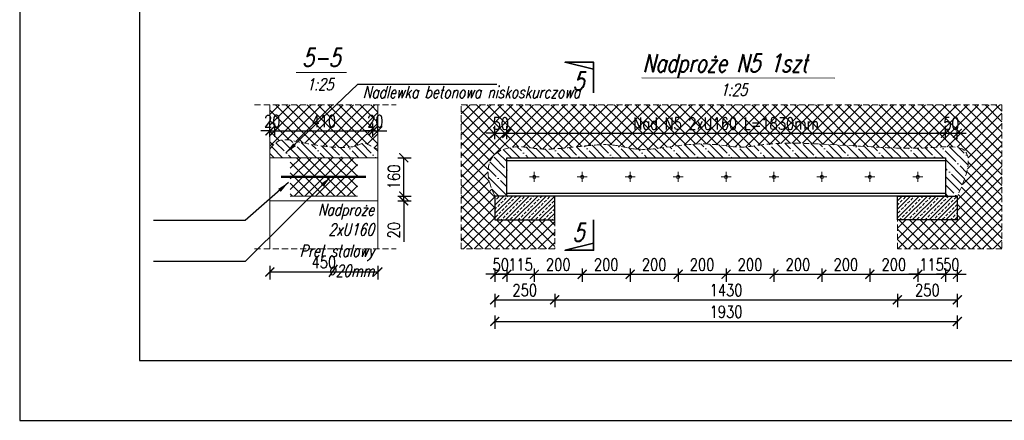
# Model space of a CAD drawing. Header units: millimetres. Extents: x 11984 to 50512, y -26688 to 13952.
# Tile 35 of 85: x 25153 to 25563, y 7501 to 7669. Entities that reach past the tile are written whole.
import ezdxf

# ---------------------------------------------------------------- set-up
doc = ezdxf.new("R2010")
doc.units = ezdxf.units.MM
doc.header["$MEASUREMENT"] = 0
doc.linetypes.add('HIDDEN', pattern=[9.525, 6.35, -3.175])
for name, color, linetype in [('e-cad_opisy', 7, 'Continuous'), ('e-cad_wypelnienia', 254, 'Continuous'), ('RYS', 2, 'Continuous')]:
    doc.layers.add(name, color=color, linetype=linetype)
for name, color, linetype, lineweight in [('e-cad_wymiary', 5, 'Continuous', 9), ('k-kreskowanie', 252, 'Continuous', 9), ('k-opis-blue', 161, 'Continuous', 35), ('k-opis-zbrojenia', 7, 'Continuous', 20), ('k-sciany', 4, 'Continuous', 30), ('k-widok', 1, 'Continuous', 20), ('k-ściany istniejące', 190, 'Continuous', 18)]:
    doc.layers.add(name, color=color, linetype=linetype, lineweight=lineweight)
doc.styles.add('e-cad_1', font='simplex.shx', dxfattribs={"width": 0.8})
doc.styles.add('OPIS', font='simplex.shx', dxfattribs={"width": 0.85, "height": 15})
doc.styles.add('simplex15', font='simplex.shx', dxfattribs={"width": 0.75, "oblique": 15, "height": 10})
doc.dimstyles.new('e-cad_1_25_[cm]', dxfattribs={"dimscale": 2.5, "dimtxt": 2, "dimasz": 1.5, "dimexe": 1.25, "dimexo": 0.625, "dimtad": 1, "dimdec": 0, "dimlfac": 10, "dimrnd": 0.1, "dimdsep": 46, "dimtxsty": 'e-cad_1', "dimblk": 'ARCHTICK', "dimcen": 2.5, "dimclrd": 256, "dimclre": 256, "dimclrt": 7, "dimadec": 0, "dimazin": 0, "dimtfac": 1, "dimtdec": 0, "dimtix": 1, "dimtmove": 0, "dimatfit": 3, "dimfxl": 0, "dimarcsym": 0})
doc.dimstyles.new('LINIA', dxfattribs={"dimscale": 0.5, "dimtxt": 2.5, "dimasz": 10, "dimexe": 2.5, "dimexo": 5, "dimgap": 5, "dimtad": 1, "dimdec": 1, "dimdsep": 46, "dimtxsty": 'OPIS', "dimcen": 10, "dimadec": 0, "dimazin": 0, "dimtfac": 1, "dimtdec": 1, "dimtmove": 2, "dimatfit": 3, "dimfxl": 0, "dimtolj": 1, "dimtzin": 0, "dimarcsym": 0})

# ---------------------------------------------------------------- blocks, each defined once
blk = doc.blocks.new('_ArchTick')
at = {"color": 0, "linetype": 'ByBlock', "const_width": 0.15}
blk.add_lwpolyline([(-0.5, -0.5), (0.5, 0.5)], dxfattribs=at)
blk = doc.blocks.new('*D114')
at = {"layer": 'Defpoints', "color": 0}
for p in [(25355.82, 7621.29), (25355.82, 7611.09), (25350.82, 7595.09)]:
    blk.add_point(p, dxfattribs=at)
at = {"layer": 'e-cad_wymiary', "lineweight": -2}
for p, q in [((25350.82, 7621.29), (25347.07, 7621.29)), ((25350.82, 7618.79), (25350.82, 7624.42)), ((25350.82, 7621.29), (25355.82, 7621.29)), ((25355.82, 7618.79), (25355.82, 7624.42)), ((25355.82, 7621.29), (25359.57, 7621.29))]:
    blk.add_line(p, q, dxfattribs=at)
at = {"layer": 'e-cad_wymiary', "lineweight": -2, "xscale": 3.75, "yscale": 3.75, "zscale": 3.75}
blk.add_blockref('_ArchTick', (25350.82, 7621.29), dxfattribs=at)
at = {"layer": 'e-cad_wymiary', "lineweight": -2, "xscale": 3.75, "yscale": 3.75, "zscale": 3.75, "rotation": 180}
blk.add_blockref('_ArchTick', (25355.82, 7621.29), dxfattribs=at)
at = {"layer": 'e-cad_wymiary', "color": 7, "insert": (25353.32, 7625.35), "char_height": 5, "attachment_point": 5, "style": 'e-cad_1'}
blk.add_mtext('50', dxfattribs=at)
blk = doc.blocks.new('*D115')
at = {"layer": 'Defpoints', "color": 0}
for p in [(25538.82, 7621.29), (25355.82, 7611.09), (25538.82, 7611.09)]:
    blk.add_point(p, dxfattribs=at)
at = {"layer": 'e-cad_wymiary', "lineweight": -2}
for p, q in [((25355.82, 7618.79), (25355.82, 7624.42)), ((25355.82, 7621.29), (25538.82, 7621.29)), ((25538.82, 7618.79), (25538.82, 7624.42))]:
    blk.add_line(p, q, dxfattribs=at)
at = {"layer": 'e-cad_wymiary', "lineweight": -2, "xscale": 3.75, "yscale": 3.75, "zscale": 3.75, "rotation": 180}
blk.add_blockref('_ArchTick', (25355.82, 7621.29), dxfattribs=at)
at = {"layer": 'e-cad_wymiary', "lineweight": -2, "xscale": 3.75, "yscale": 3.75, "zscale": 3.75}
blk.add_blockref('_ArchTick', (25538.82, 7621.29), dxfattribs=at)
at = {"layer": 'e-cad_wymiary', "color": 7, "insert": (25447.32, 7625.35), "char_height": 5, "attachment_point": 5, "style": 'e-cad_1'}
blk.add_mtext('Nad N5 2xU160 L=1830mm', dxfattribs=at)
blk = doc.blocks.new('*D116')
at = {"layer": 'Defpoints', "color": 0}
for p in [(25543.82, 7621.29), (25538.82, 7611.09), (25543.82, 7595.09)]:
    blk.add_point(p, dxfattribs=at)
at = {"layer": 'e-cad_wymiary', "lineweight": -2}
for p, q in [((25538.82, 7621.29), (25535.07, 7621.29)), ((25538.82, 7618.79), (25538.82, 7624.42)), ((25538.82, 7621.29), (25543.82, 7621.29)), ((25543.82, 7618.79), (25543.82, 7624.42)), ((25543.82, 7621.29), (25547.57, 7621.29))]:
    blk.add_line(p, q, dxfattribs=at)
at = {"layer": 'e-cad_wymiary', "lineweight": -2, "xscale": 3.75, "yscale": 3.75, "zscale": 3.75}
blk.add_blockref('_ArchTick', (25538.82, 7621.29), dxfattribs=at)
at = {"layer": 'e-cad_wymiary', "lineweight": -2, "xscale": 3.75, "yscale": 3.75, "zscale": 3.75, "rotation": 180}
blk.add_blockref('_ArchTick', (25543.82, 7621.29), dxfattribs=at)
at = {"layer": 'e-cad_wymiary', "color": 7, "insert": (25541.32, 7625.35), "char_height": 5, "attachment_point": 5, "style": 'e-cad_1'}
blk.add_mtext('50', dxfattribs=at)
blk = doc.blocks.new('*D117')
at = {"layer": 'Defpoints', "color": 0}
for p in [(25350.82, 7585.09), (25375.82, 7585.09), (25375.82, 7551.73)]:
    blk.add_point(p, dxfattribs=at)
at = {"layer": 'e-cad_wymiary', "lineweight": -2}
for p, q in [((25350.82, 7554.23), (25350.82, 7548.61)), ((25350.82, 7551.73), (25375.82, 7551.73)), ((25375.82, 7554.23), (25375.82, 7548.61))]:
    blk.add_line(p, q, dxfattribs=at)
at = {"layer": 'e-cad_wymiary', "lineweight": -2, "xscale": 3.75, "yscale": 3.75, "zscale": 3.75, "rotation": 180}
blk.add_blockref('_ArchTick', (25350.82, 7551.73), dxfattribs=at)
at = {"layer": 'e-cad_wymiary', "lineweight": -2, "xscale": 3.75, "yscale": 3.75, "zscale": 3.75}
blk.add_blockref('_ArchTick', (25375.82, 7551.73), dxfattribs=at)
at = {"layer": 'e-cad_wymiary', "color": 7, "insert": (25363.32, 7555.79), "char_height": 5, "attachment_point": 5, "style": 'e-cad_1'}
blk.add_mtext('250', dxfattribs=at)
blk = doc.blocks.new('*D118')
at = {"layer": 'Defpoints', "color": 0}
for p in [(25375.82, 7585.09), (25518.82, 7585.09), (25518.82, 7551.73)]:
    blk.add_point(p, dxfattribs=at)
at = {"layer": 'e-cad_wymiary', "lineweight": -2}
for p, q in [((25375.82, 7554.23), (25375.82, 7548.61)), ((25375.82, 7551.73), (25518.82, 7551.73)), ((25518.82, 7554.23), (25518.82, 7548.61))]:
    blk.add_line(p, q, dxfattribs=at)
at = {"layer": 'e-cad_wymiary', "lineweight": -2, "xscale": 3.75, "yscale": 3.75, "zscale": 3.75, "rotation": 180}
blk.add_blockref('_ArchTick', (25375.82, 7551.73), dxfattribs=at)
at = {"layer": 'e-cad_wymiary', "lineweight": -2, "xscale": 3.75, "yscale": 3.75, "zscale": 3.75}
blk.add_blockref('_ArchTick', (25518.82, 7551.73), dxfattribs=at)
at = {"layer": 'e-cad_wymiary', "color": 7, "insert": (25447.32, 7555.79), "char_height": 5, "attachment_point": 5, "style": 'e-cad_1'}
blk.add_mtext('1430', dxfattribs=at)
blk = doc.blocks.new('*D119')
at = {"layer": 'Defpoints', "color": 0}
for p in [(25518.82, 7585.09), (25543.82, 7585.09), (25543.82, 7551.73)]:
    blk.add_point(p, dxfattribs=at)
at = {"layer": 'e-cad_wymiary', "lineweight": -2}
for p, q in [((25518.82, 7554.23), (25518.82, 7548.61)), ((25518.82, 7551.73), (25543.82, 7551.73)), ((25543.82, 7554.23), (25543.82, 7548.61))]:
    blk.add_line(p, q, dxfattribs=at)
at = {"layer": 'e-cad_wymiary', "lineweight": -2, "xscale": 3.75, "yscale": 3.75, "zscale": 3.75, "rotation": 180}
blk.add_blockref('_ArchTick', (25518.82, 7551.73), dxfattribs=at)
at = {"layer": 'e-cad_wymiary', "lineweight": -2, "xscale": 3.75, "yscale": 3.75, "zscale": 3.75}
blk.add_blockref('_ArchTick', (25543.82, 7551.73), dxfattribs=at)
at = {"layer": 'e-cad_wymiary', "color": 7, "insert": (25531.32, 7555.79), "char_height": 5, "attachment_point": 5, "style": 'e-cad_1'}
blk.add_mtext('250', dxfattribs=at)
blk = doc.blocks.new('*D120')
at = {"layer": 'Defpoints', "color": 0}
for p in [(25350.82, 7585.09), (25543.82, 7585.09), (25543.82, 7542.7)]:
    blk.add_point(p, dxfattribs=at)
at = {"layer": 'e-cad_wymiary', "lineweight": -2}
for p, q in [((25350.82, 7545.2), (25350.82, 7539.58)), ((25543.82, 7545.2), (25543.82, 7539.58)), ((25350.82, 7542.7), (25543.82, 7542.7))]:
    blk.add_line(p, q, dxfattribs=at)
at = {"layer": 'e-cad_wymiary', "lineweight": -2, "xscale": 3.75, "yscale": 3.75, "zscale": 3.75, "rotation": 180}
blk.add_blockref('_ArchTick', (25350.82, 7542.7), dxfattribs=at)
at = {"layer": 'e-cad_wymiary', "lineweight": -2, "xscale": 3.75, "yscale": 3.75, "zscale": 3.75}
blk.add_blockref('_ArchTick', (25543.82, 7542.7), dxfattribs=at)
at = {"layer": 'e-cad_wymiary', "color": 7, "insert": (25447.32, 7546.76), "char_height": 5, "attachment_point": 5, "style": 'e-cad_1'}
blk.add_mtext('1930', dxfattribs=at)
blk = doc.blocks.new('*D121')
at = {"layer": 'Defpoints', "color": 0}
for p in [(25543.82, 7595.09), (25573.86, 7595.09), (25543.82, 7585.09)]:
    blk.add_point(p, dxfattribs=at)
at = {"layer": 'e-cad_wymiary', "lineweight": -2}
for p, q in [((25573.86, 7595.09), (25573.86, 7598.84)), ((25571.36, 7595.09), (25576.98, 7595.09)), ((25573.86, 7585.09), (25573.86, 7595.09)), ((25571.36, 7585.09), (25576.98, 7585.09)), ((25573.86, 7585.09), (25573.86, 7581.34))]:
    blk.add_line(p, q, dxfattribs=at)
at = {"layer": 'e-cad_wymiary', "lineweight": -2, "xscale": 3.75, "yscale": 3.75, "zscale": 3.75}
for p, rotation in [((25573.86, 7595.09), 270), ((25573.86, 7585.09), 90)]:
    blk.add_blockref('_ArchTick', p, dxfattribs=dict(at, rotation=rotation))
at = {"layer": 'e-cad_wymiary', "color": 7, "insert": (25569.79, 7590.09), "char_height": 5, "attachment_point": 5, "rotation": 90, "style": 'e-cad_1'}
blk.add_mtext('100', dxfattribs=at)
blk = doc.blocks.new('*D122')
at = {"layer": 'Defpoints', "color": 0}
for p in [(25538.82, 7611.09), (25573.86, 7611.09), (25543.82, 7595.09)]:
    blk.add_point(p, dxfattribs=at)
at = {"layer": 'e-cad_wymiary', "lineweight": -2}
for p, q in [((25571.36, 7611.09), (25576.98, 7611.09)), ((25573.86, 7595.09), (25573.86, 7611.09)), ((25571.36, 7595.09), (25576.98, 7595.09))]:
    blk.add_line(p, q, dxfattribs=at)
at = {"layer": 'e-cad_wymiary', "lineweight": -2, "xscale": 3.75, "yscale": 3.75, "zscale": 3.75}
for p, rotation in [((25573.86, 7611.09), 90), ((25573.86, 7595.09), 270)]:
    blk.add_blockref('_ArchTick', p, dxfattribs=dict(at, rotation=rotation))
at = {"layer": 'e-cad_wymiary', "color": 7, "insert": (25569.79, 7603.09), "char_height": 5, "attachment_point": 5, "rotation": 90, "style": 'e-cad_1'}
blk.add_mtext('160', dxfattribs=at)
blk = doc.blocks.new('*D123')
at = {"layer": 'Defpoints', "color": 0}
for p in [(25538.82, 7611.09), (25581.77, 7611.09), (25543.82, 7585.09)]:
    blk.add_point(p, dxfattribs=at)
at = {"layer": 'e-cad_wymiary', "lineweight": -2}
for p, q in [((25579.27, 7611.09), (25584.9, 7611.09)), ((25581.77, 7585.09), (25581.77, 7611.09)), ((25579.27, 7585.09), (25584.9, 7585.09))]:
    blk.add_line(p, q, dxfattribs=at)
at = {"layer": 'e-cad_wymiary', "lineweight": -2, "xscale": 3.75, "yscale": 3.75, "zscale": 3.75}
for p, rotation in [((25581.77, 7611.09), 90), ((25581.77, 7585.09), 270)]:
    blk.add_blockref('_ArchTick', p, dxfattribs=dict(at, rotation=rotation))
at = {"layer": 'e-cad_wymiary', "color": 7, "insert": (25577.71, 7598.09), "char_height": 5, "attachment_point": 5, "rotation": 90, "style": 'e-cad_1'}
blk.add_mtext('260', dxfattribs=at)
blk = doc.blocks.new('*D124')
at = {"layer": 'Defpoints', "color": 0}
for p in [(25256.99, 7572.98), (25301.99, 7572.98), (25301.99, 7563.37)]:
    blk.add_point(p, dxfattribs=at)
at = {"layer": 'e-cad_wymiary', "lineweight": -2}
for p, q in [((25256.99, 7565.87), (25256.99, 7560.25)), ((25301.99, 7565.87), (25301.99, 7560.25)), ((25256.99, 7563.37), (25301.99, 7563.37))]:
    blk.add_line(p, q, dxfattribs=at)
at = {"layer": 'e-cad_wymiary', "lineweight": -2, "xscale": 3.75, "yscale": 3.75, "zscale": 3.75, "rotation": 180}
blk.add_blockref('_ArchTick', (25256.99, 7563.37), dxfattribs=at)
at = {"layer": 'e-cad_wymiary', "lineweight": -2, "xscale": 3.75, "yscale": 3.75, "zscale": 3.75}
blk.add_blockref('_ArchTick', (25301.99, 7563.37), dxfattribs=at)
at = {"layer": 'e-cad_wymiary', "color": 7, "insert": (25279.49, 7567.44), "char_height": 5, "attachment_point": 5, "style": 'e-cad_1'}
blk.add_mtext('450', dxfattribs=at)
blk = doc.blocks.new('*D125')
at = {"layer": 'Defpoints', "color": 0}
for p in [(25258.99, 7622.3), (25256.99, 7611.09), (25258.99, 7611.09)]:
    blk.add_point(p, dxfattribs=at)
at = {"layer": 'e-cad_wymiary', "lineweight": -2}
for p, q in [((25256.99, 7619.8), (25256.99, 7625.42)), ((25258.99, 7619.8), (25258.99, 7625.42)), ((25256.99, 7622.3), (25253.24, 7622.3)), ((25256.99, 7622.3), (25258.99, 7622.3)), ((25258.99, 7622.3), (25262.74, 7622.3))]:
    blk.add_line(p, q, dxfattribs=at)
at = {"layer": 'e-cad_wymiary', "lineweight": -2, "xscale": 3.75, "yscale": 3.75, "zscale": 3.75}
blk.add_blockref('_ArchTick', (25256.99, 7622.3), dxfattribs=at)
at = {"layer": 'e-cad_wymiary', "lineweight": -2, "xscale": 3.75, "yscale": 3.75, "zscale": 3.75, "rotation": 180}
blk.add_blockref('_ArchTick', (25258.99, 7622.3), dxfattribs=at)
at = {"layer": 'e-cad_wymiary', "color": 7, "insert": (25257.99, 7626.36), "char_height": 5, "attachment_point": 5, "style": 'e-cad_1'}
blk.add_mtext('20', dxfattribs=at)
blk = doc.blocks.new('*D126')
at = {"layer": 'Defpoints', "color": 0}
for p in [(25299.99, 7622.3), (25258.99, 7611.09), (25299.99, 7611.09)]:
    blk.add_point(p, dxfattribs=at)
at = {"layer": 'e-cad_wymiary', "lineweight": -2}
for p, q in [((25258.99, 7619.8), (25258.99, 7625.42)), ((25299.99, 7619.8), (25299.99, 7625.42)), ((25258.99, 7622.3), (25299.99, 7622.3))]:
    blk.add_line(p, q, dxfattribs=at)
at = {"layer": 'e-cad_wymiary', "lineweight": -2, "xscale": 3.75, "yscale": 3.75, "zscale": 3.75, "rotation": 180}
blk.add_blockref('_ArchTick', (25258.99, 7622.3), dxfattribs=at)
at = {"layer": 'e-cad_wymiary', "lineweight": -2, "xscale": 3.75, "yscale": 3.75, "zscale": 3.75}
blk.add_blockref('_ArchTick', (25299.99, 7622.3), dxfattribs=at)
at = {"layer": 'e-cad_wymiary', "color": 7, "insert": (25279.49, 7626.36), "char_height": 5, "attachment_point": 5, "style": 'e-cad_1'}
blk.add_mtext('410', dxfattribs=at)
blk = doc.blocks.new('*D127')
at = {"layer": 'Defpoints', "color": 0}
for p in [(25301.99, 7622.3), (25301.99, 7619.84), (25299.99, 7611.09)]:
    blk.add_point(p, dxfattribs=at)
at = {"layer": 'e-cad_wymiary', "lineweight": -2}
for p, q in [((25299.99, 7619.8), (25299.99, 7625.42)), ((25301.99, 7621.4), (25301.99, 7625.42)), ((25299.99, 7622.3), (25296.24, 7622.3)), ((25299.99, 7622.3), (25301.99, 7622.3)), ((25301.99, 7622.3), (25305.74, 7622.3))]:
    blk.add_line(p, q, dxfattribs=at)
at = {"layer": 'e-cad_wymiary', "lineweight": -2, "xscale": 3.75, "yscale": 3.75, "zscale": 3.75}
blk.add_blockref('_ArchTick', (25299.99, 7622.3), dxfattribs=at)
at = {"layer": 'e-cad_wymiary', "lineweight": -2, "xscale": 3.75, "yscale": 3.75, "zscale": 3.75, "rotation": 180}
blk.add_blockref('_ArchTick', (25301.99, 7622.3), dxfattribs=at)
at = {"layer": 'e-cad_wymiary', "color": 7, "insert": (25300.99, 7626.36), "char_height": 5, "attachment_point": 5, "style": 'e-cad_1'}
blk.add_mtext('20', dxfattribs=at)
blk = doc.blocks.new('*D128')
at = {"layer": 'Defpoints', "color": 0}
for p in [(25299.99, 7595.09), (25301.99, 7593.09), (25312.84, 7595.09)]:
    blk.add_point(p, dxfattribs=at)
at = {"layer": 'e-cad_wymiary', "lineweight": -2}
for p, q in [((25312.84, 7595.09), (25312.84, 7598.84)), ((25310.34, 7595.09), (25315.96, 7595.09)), ((25310.34, 7593.09), (25315.96, 7593.09)), ((25312.84, 7593.09), (25312.84, 7595.09)), ((25312.84, 7593.09), (25312.84, 7575.99))]:
    blk.add_line(p, q, dxfattribs=at)
at = {"layer": 'e-cad_wymiary', "lineweight": -2, "xscale": 3.75, "yscale": 3.75, "zscale": 3.75}
for p, rotation in [((25312.84, 7595.09), 270), ((25312.84, 7593.09), 90)]:
    blk.add_blockref('_ArchTick', p, dxfattribs=dict(at, rotation=rotation))
at = {"layer": 'e-cad_wymiary', "color": 7, "insert": (25308.77, 7580.79), "char_height": 5, "attachment_point": 5, "rotation": 90, "style": 'e-cad_1'}
blk.add_mtext('20', dxfattribs=at)
blk = doc.blocks.new('*D129')
at = {"layer": 'Defpoints', "color": 0}
for p in [(25301.99, 7611.09), (25312.84, 7611.09), (25299.99, 7595.09)]:
    blk.add_point(p, dxfattribs=at)
at = {"layer": 'e-cad_wymiary', "lineweight": -2}
for p, q in [((25310.34, 7611.09), (25315.96, 7611.09)), ((25312.84, 7595.09), (25312.84, 7611.09)), ((25310.34, 7595.09), (25315.96, 7595.09))]:
    blk.add_line(p, q, dxfattribs=at)
at = {"layer": 'e-cad_wymiary', "lineweight": -2, "xscale": 3.75, "yscale": 3.75, "zscale": 3.75}
for p, rotation in [((25312.84, 7611.09), 90), ((25312.84, 7595.09), 270)]:
    blk.add_blockref('_ArchTick', p, dxfattribs=dict(at, rotation=rotation))
at = {"layer": 'e-cad_wymiary', "color": 7, "insert": (25308.77, 7603.09), "char_height": 5, "attachment_point": 5, "rotation": 90, "style": 'e-cad_1'}
blk.add_mtext('160', dxfattribs=at)
blk = doc.blocks.new('*D130')
at = {"layer": 'Defpoints', "color": 0}
for p in [(25350.82, 7595.09), (25355.82, 7595.09), (25355.82, 7562.39)]:
    blk.add_point(p, dxfattribs=at)
at = {"layer": 'e-cad_wymiary', "lineweight": -2}
for p, q in [((25350.82, 7564.89), (25350.82, 7559.27)), ((25355.82, 7564.89), (25355.82, 7559.27)), ((25350.82, 7562.39), (25347.07, 7562.39)), ((25350.82, 7562.39), (25355.82, 7562.39)), ((25355.82, 7562.39), (25359.57, 7562.39))]:
    blk.add_line(p, q, dxfattribs=at)
at = {"layer": 'e-cad_wymiary', "lineweight": -2, "xscale": 3.75, "yscale": 3.75, "zscale": 3.75}
blk.add_blockref('_ArchTick', (25350.82, 7562.39), dxfattribs=at)
at = {"layer": 'e-cad_wymiary', "lineweight": -2, "xscale": 3.75, "yscale": 3.75, "zscale": 3.75, "rotation": 180}
blk.add_blockref('_ArchTick', (25355.82, 7562.39), dxfattribs=at)
at = {"layer": 'e-cad_wymiary', "color": 7, "insert": (25353.32, 7566.45), "char_height": 5, "attachment_point": 5, "style": 'e-cad_1'}
blk.add_mtext('50', dxfattribs=at)
blk = doc.blocks.new('*D131')
at = {"layer": 'Defpoints', "color": 0}
for p in [(25367.32, 7601.02), (25355.82, 7595.09), (25367.32, 7562.39)]:
    blk.add_point(p, dxfattribs=at)
at = {"layer": 'e-cad_wymiary', "lineweight": -2}
for p, q in [((25355.82, 7564.89), (25355.82, 7559.27)), ((25367.32, 7564.89), (25367.32, 7559.27)), ((25355.82, 7562.39), (25352.07, 7562.39)), ((25355.82, 7562.39), (25367.32, 7562.39)), ((25367.32, 7562.39), (25371.07, 7562.39))]:
    blk.add_line(p, q, dxfattribs=at)
at = {"layer": 'e-cad_wymiary', "lineweight": -2, "xscale": 3.75, "yscale": 3.75, "zscale": 3.75}
blk.add_blockref('_ArchTick', (25355.82, 7562.39), dxfattribs=at)
at = {"layer": 'e-cad_wymiary', "lineweight": -2, "xscale": 3.75, "yscale": 3.75, "zscale": 3.75, "rotation": 180}
blk.add_blockref('_ArchTick', (25367.32, 7562.39), dxfattribs=at)
at = {"layer": 'e-cad_wymiary', "color": 7, "insert": (25361.57, 7566.45), "char_height": 5, "attachment_point": 5, "style": 'e-cad_1'}
blk.add_mtext('115', dxfattribs=at)
blk = doc.blocks.new('*D132')
at = {"layer": 'Defpoints', "color": 0}
for p in [(25367.32, 7601.02), (25387.32, 7601.02), (25387.32, 7562.39)]:
    blk.add_point(p, dxfattribs=at)
at = {"layer": 'e-cad_wymiary', "lineweight": -2}
for p, q in [((25367.32, 7564.89), (25367.32, 7559.27)), ((25387.32, 7564.89), (25387.32, 7559.27)), ((25367.32, 7562.39), (25387.32, 7562.39))]:
    blk.add_line(p, q, dxfattribs=at)
at = {"layer": 'e-cad_wymiary', "lineweight": -2, "xscale": 3.75, "yscale": 3.75, "zscale": 3.75, "rotation": 180}
blk.add_blockref('_ArchTick', (25367.32, 7562.39), dxfattribs=at)
at = {"layer": 'e-cad_wymiary', "lineweight": -2, "xscale": 3.75, "yscale": 3.75, "zscale": 3.75}
blk.add_blockref('_ArchTick', (25387.32, 7562.39), dxfattribs=at)
at = {"layer": 'e-cad_wymiary', "color": 7, "insert": (25377.32, 7566.45), "char_height": 5, "attachment_point": 5, "style": 'e-cad_1'}
blk.add_mtext('200', dxfattribs=at)
blk = doc.blocks.new('*D133')
at = {"layer": 'Defpoints', "color": 0}
for p in [(25387.32, 7601.02), (25407.32, 7601.02), (25407.32, 7562.39)]:
    blk.add_point(p, dxfattribs=at)
at = {"layer": 'e-cad_wymiary', "lineweight": -2}
for p, q in [((25387.32, 7564.89), (25387.32, 7559.27)), ((25407.32, 7564.89), (25407.32, 7559.27)), ((25387.32, 7562.39), (25407.32, 7562.39))]:
    blk.add_line(p, q, dxfattribs=at)
at = {"layer": 'e-cad_wymiary', "lineweight": -2, "xscale": 3.75, "yscale": 3.75, "zscale": 3.75, "rotation": 180}
blk.add_blockref('_ArchTick', (25387.32, 7562.39), dxfattribs=at)
at = {"layer": 'e-cad_wymiary', "lineweight": -2, "xscale": 3.75, "yscale": 3.75, "zscale": 3.75}
blk.add_blockref('_ArchTick', (25407.32, 7562.39), dxfattribs=at)
at = {"layer": 'e-cad_wymiary', "color": 7, "insert": (25397.32, 7566.45), "char_height": 5, "attachment_point": 5, "style": 'e-cad_1'}
blk.add_mtext('200', dxfattribs=at)
blk = doc.blocks.new('*D134')
at = {"layer": 'Defpoints', "color": 0}
for p in [(25407.32, 7601.02), (25427.32, 7601.02), (25427.32, 7562.39)]:
    blk.add_point(p, dxfattribs=at)
at = {"layer": 'e-cad_wymiary', "lineweight": -2}
for p, q in [((25407.32, 7564.89), (25407.32, 7559.27)), ((25427.32, 7564.89), (25427.32, 7559.27)), ((25407.32, 7562.39), (25427.32, 7562.39))]:
    blk.add_line(p, q, dxfattribs=at)
at = {"layer": 'e-cad_wymiary', "lineweight": -2, "xscale": 3.75, "yscale": 3.75, "zscale": 3.75, "rotation": 180}
blk.add_blockref('_ArchTick', (25407.32, 7562.39), dxfattribs=at)
at = {"layer": 'e-cad_wymiary', "lineweight": -2, "xscale": 3.75, "yscale": 3.75, "zscale": 3.75}
blk.add_blockref('_ArchTick', (25427.32, 7562.39), dxfattribs=at)
at = {"layer": 'e-cad_wymiary', "color": 7, "insert": (25417.32, 7566.45), "char_height": 5, "attachment_point": 5, "style": 'e-cad_1'}
blk.add_mtext('200', dxfattribs=at)
blk = doc.blocks.new('*D135')
at = {"layer": 'Defpoints', "color": 0}
for p in [(25427.32, 7601.02), (25447.32, 7601.02), (25447.32, 7562.39)]:
    blk.add_point(p, dxfattribs=at)
at = {"layer": 'e-cad_wymiary', "lineweight": -2}
for p, q in [((25427.32, 7564.89), (25427.32, 7559.27)), ((25447.32, 7564.89), (25447.32, 7559.27)), ((25427.32, 7562.39), (25447.32, 7562.39))]:
    blk.add_line(p, q, dxfattribs=at)
at = {"layer": 'e-cad_wymiary', "lineweight": -2, "xscale": 3.75, "yscale": 3.75, "zscale": 3.75, "rotation": 180}
blk.add_blockref('_ArchTick', (25427.32, 7562.39), dxfattribs=at)
at = {"layer": 'e-cad_wymiary', "lineweight": -2, "xscale": 3.75, "yscale": 3.75, "zscale": 3.75}
blk.add_blockref('_ArchTick', (25447.32, 7562.39), dxfattribs=at)
at = {"layer": 'e-cad_wymiary', "color": 7, "insert": (25437.32, 7566.45), "char_height": 5, "attachment_point": 5, "style": 'e-cad_1'}
blk.add_mtext('200', dxfattribs=at)
blk = doc.blocks.new('*D136')
at = {"layer": 'Defpoints', "color": 0}
for p in [(25447.32, 7601.02), (25467.32, 7601.02), (25467.32, 7562.39)]:
    blk.add_point(p, dxfattribs=at)
at = {"layer": 'e-cad_wymiary', "lineweight": -2}
for p, q in [((25447.32, 7564.89), (25447.32, 7559.27)), ((25467.32, 7564.89), (25467.32, 7559.27)), ((25447.32, 7562.39), (25467.32, 7562.39))]:
    blk.add_line(p, q, dxfattribs=at)
at = {"layer": 'e-cad_wymiary', "lineweight": -2, "xscale": 3.75, "yscale": 3.75, "zscale": 3.75, "rotation": 180}
blk.add_blockref('_ArchTick', (25447.32, 7562.39), dxfattribs=at)
at = {"layer": 'e-cad_wymiary', "lineweight": -2, "xscale": 3.75, "yscale": 3.75, "zscale": 3.75}
blk.add_blockref('_ArchTick', (25467.32, 7562.39), dxfattribs=at)
at = {"layer": 'e-cad_wymiary', "color": 7, "insert": (25457.32, 7566.45), "char_height": 5, "attachment_point": 5, "style": 'e-cad_1'}
blk.add_mtext('200', dxfattribs=at)
blk = doc.blocks.new('*D137')
at = {"layer": 'Defpoints', "color": 0}
for p in [(25467.32, 7601.02), (25487.32, 7601.02), (25487.32, 7562.39)]:
    blk.add_point(p, dxfattribs=at)
at = {"layer": 'e-cad_wymiary', "lineweight": -2}
for p, q in [((25467.32, 7564.89), (25467.32, 7559.27)), ((25487.32, 7564.89), (25487.32, 7559.27)), ((25467.32, 7562.39), (25487.32, 7562.39))]:
    blk.add_line(p, q, dxfattribs=at)
at = {"layer": 'e-cad_wymiary', "lineweight": -2, "xscale": 3.75, "yscale": 3.75, "zscale": 3.75, "rotation": 180}
blk.add_blockref('_ArchTick', (25467.32, 7562.39), dxfattribs=at)
at = {"layer": 'e-cad_wymiary', "lineweight": -2, "xscale": 3.75, "yscale": 3.75, "zscale": 3.75}
blk.add_blockref('_ArchTick', (25487.32, 7562.39), dxfattribs=at)
at = {"layer": 'e-cad_wymiary', "color": 7, "insert": (25477.32, 7566.45), "char_height": 5, "attachment_point": 5, "style": 'e-cad_1'}
blk.add_mtext('200', dxfattribs=at)
blk = doc.blocks.new('*D138')
at = {"layer": 'Defpoints', "color": 0}
for p in [(25487.32, 7601.02), (25507.32, 7601.02), (25507.32, 7562.39)]:
    blk.add_point(p, dxfattribs=at)
at = {"layer": 'e-cad_wymiary', "lineweight": -2}
for p, q in [((25487.32, 7564.89), (25487.32, 7559.27)), ((25507.32, 7564.89), (25507.32, 7559.27)), ((25487.32, 7562.39), (25507.32, 7562.39))]:
    blk.add_line(p, q, dxfattribs=at)
at = {"layer": 'e-cad_wymiary', "lineweight": -2, "xscale": 3.75, "yscale": 3.75, "zscale": 3.75, "rotation": 180}
blk.add_blockref('_ArchTick', (25487.32, 7562.39), dxfattribs=at)
at = {"layer": 'e-cad_wymiary', "lineweight": -2, "xscale": 3.75, "yscale": 3.75, "zscale": 3.75}
blk.add_blockref('_ArchTick', (25507.32, 7562.39), dxfattribs=at)
at = {"layer": 'e-cad_wymiary', "color": 7, "insert": (25497.32, 7566.45), "char_height": 5, "attachment_point": 5, "style": 'e-cad_1'}
blk.add_mtext('200', dxfattribs=at)
blk = doc.blocks.new('*D139')
at = {"layer": 'Defpoints', "color": 0}
for p in [(25507.32, 7601.02), (25527.32, 7601.02), (25527.32, 7562.39)]:
    blk.add_point(p, dxfattribs=at)
at = {"layer": 'e-cad_wymiary', "lineweight": -2}
for p, q in [((25507.32, 7564.89), (25507.32, 7559.27)), ((25527.32, 7564.89), (25527.32, 7559.27)), ((25507.32, 7562.39), (25527.32, 7562.39))]:
    blk.add_line(p, q, dxfattribs=at)
at = {"layer": 'e-cad_wymiary', "lineweight": -2, "xscale": 3.75, "yscale": 3.75, "zscale": 3.75, "rotation": 180}
blk.add_blockref('_ArchTick', (25507.32, 7562.39), dxfattribs=at)
at = {"layer": 'e-cad_wymiary', "lineweight": -2, "xscale": 3.75, "yscale": 3.75, "zscale": 3.75}
blk.add_blockref('_ArchTick', (25527.32, 7562.39), dxfattribs=at)
at = {"layer": 'e-cad_wymiary', "color": 7, "insert": (25517.32, 7566.45), "char_height": 5, "attachment_point": 5, "style": 'e-cad_1'}
blk.add_mtext('200', dxfattribs=at)
blk = doc.blocks.new('*D140')
at = {"layer": 'Defpoints', "color": 0}
for p in [(25527.32, 7601.02), (25538.82, 7601.02), (25538.82, 7562.39)]:
    blk.add_point(p, dxfattribs=at)
at = {"layer": 'e-cad_wymiary', "lineweight": -2}
for p, q in [((25527.32, 7564.89), (25527.32, 7559.27)), ((25538.82, 7564.89), (25538.82, 7559.27)), ((25527.32, 7562.39), (25523.57, 7562.39)), ((25527.32, 7562.39), (25538.82, 7562.39)), ((25538.82, 7562.39), (25542.57, 7562.39))]:
    blk.add_line(p, q, dxfattribs=at)
at = {"layer": 'e-cad_wymiary', "lineweight": -2, "xscale": 3.75, "yscale": 3.75, "zscale": 3.75}
blk.add_blockref('_ArchTick', (25527.32, 7562.39), dxfattribs=at)
at = {"layer": 'e-cad_wymiary', "lineweight": -2, "xscale": 3.75, "yscale": 3.75, "zscale": 3.75, "rotation": 180}
blk.add_blockref('_ArchTick', (25538.82, 7562.39), dxfattribs=at)
at = {"layer": 'e-cad_wymiary', "color": 7, "insert": (25533.07, 7566.45), "char_height": 5, "attachment_point": 5, "style": 'e-cad_1'}
blk.add_mtext('115', dxfattribs=at)
blk = doc.blocks.new('*D141')
at = {"layer": 'Defpoints', "color": 0}
for p in [(25538.82, 7601.02), (25543.82, 7595.09), (25543.82, 7562.39)]:
    blk.add_point(p, dxfattribs=at)
at = {"layer": 'e-cad_wymiary', "lineweight": -2}
for p, q in [((25538.82, 7564.89), (25538.82, 7559.27)), ((25543.82, 7564.89), (25543.82, 7559.27)), ((25538.82, 7562.39), (25535.07, 7562.39)), ((25538.82, 7562.39), (25543.82, 7562.39)), ((25543.82, 7562.39), (25547.57, 7562.39))]:
    blk.add_line(p, q, dxfattribs=at)
at = {"layer": 'e-cad_wymiary', "lineweight": -2, "xscale": 3.75, "yscale": 3.75, "zscale": 3.75}
blk.add_blockref('_ArchTick', (25538.82, 7562.39), dxfattribs=at)
at = {"layer": 'e-cad_wymiary', "lineweight": -2, "xscale": 3.75, "yscale": 3.75, "zscale": 3.75, "rotation": 180}
blk.add_blockref('_ArchTick', (25543.82, 7562.39), dxfattribs=at)
at = {"layer": 'e-cad_wymiary', "color": 7, "insert": (25541.32, 7566.45), "char_height": 5, "attachment_point": 5, "style": 'e-cad_1'}
blk.add_mtext('50', dxfattribs=at)

msp = doc.modelspace()

# ---------------------------------------------------------------- hatches: boundary and pattern name
at = {"layer": 'k-kreskowanie'}
h = msp.add_hatch(dxfattribs=at)
h.set_pattern_fill('ANSI37', color=256, scale=25, style=0)
h.set_pattern_definition([(45, (-3700.3182, -2523.535), (-2.2097087, 2.2097087), []), (135, (-3700.3182, -2523.535), (-2.2097087, -2.2097087), [])])
edge = h.paths.add_edge_path()
edge.add_line((25336.85, 7572.98), (25336.85, 7633.14))
edge.add_line((25336.85, 7633.14), (25562.45, 7633.14))
edge.add_line((25562.45, 7633.14), (25562.45, 7572.98))
edge.add_line((25562.45, 7572.98), (25518.82, 7572.98))
edge.add_line((25518.82, 7572.98), (25518.82, 7585.09))
edge.add_line((25518.82, 7585.09), (25543.82, 7585.09))
edge.add_line((25543.82, 7585.09), (25543.82, 7595.09))
edge.add_spline(control_points=[(25543.82, 7595.09), (25553.1, 7614.38), (25539.41, 7616.81), (25528.02, 7613.74), (25466.52, 7618.86), (25454.75, 7614), (25438.5, 7618.35), (25414.41, 7613.79), (25405.45, 7615.3), (25398.49, 7617.14), (25383.86, 7615.54), (25369.91, 7614.03), (25360.79, 7616.58), (25350.71, 7613.79), (25347.83, 7608.11), (25347.67, 7601.95), (25350.82, 7595.09)], knot_values=[0, 0, 0, 0, 1, 2, 3, 4, 5, 6, 7, 8, 9, 10, 11, 12, 13, 14, 14, 14, 14], degree=3, periodic=0)
edge.add_line((25350.82, 7595.09), (25350.82, 7585.09))
edge.add_line((25350.82, 7585.09), (25375.82, 7585.09))
edge.add_line((25375.82, 7585.09), (25375.82, 7572.98))
edge.add_line((25375.82, 7572.98), (25336.85, 7572.98))
edge = h.paths.add_edge_path()
edge.add_line((25256.99, 7633.14), (25301.99, 7633.14))
edge.add_line((25301.99, 7633.14), (25301.99, 7614.66))
edge.add_spline(control_points=[(25301.99, 7614.66), (25298.51, 7616), (25296.05, 7618.59), (25292.18, 7614), (25266.38, 7617.59), (25260.92, 7619.99), (25256.99, 7614.71)], knot_values=[0, 0, 0, 0, 1, 2, 3, 4, 4, 4, 4], degree=3, periodic=0)
edge.add_line((25256.99, 7614.71), (25256.99, 7633.14))
h.paths.add_polyline_path([(25265.49, 7603.09), (25265.49, 7611.09), (25293.49, 7611.09), (25293.49, 7603.09)])
h.paths.add_polyline_path([(25265.49, 7595.09), (25293.49, 7595.09), (25293.49, 7603.09), (25265.49, 7603.09)])
h.paths.add_polyline_path([(25357.81, 7621.6), (25348.84, 7621.6), (25348.84, 7629.1), (25357.81, 7629.1)], flags=24)
h.paths.add_polyline_path([(25490.95, 7621.6), (25403.69, 7621.6), (25403.69, 7629.1), (25490.95, 7629.1)], flags=24)
h.paths.add_polyline_path([(25305.48, 7622.61), (25296.51, 7622.61), (25296.51, 7630.11), (25305.48, 7630.11)], flags=9)
h.paths.add_polyline_path([(25262.48, 7622.61), (25253.51, 7622.61), (25253.51, 7630.11), (25262.48, 7630.11)], flags=9)
h.paths.add_polyline_path([(25285.51, 7622.61), (25273.48, 7622.61), (25273.48, 7630.11), (25285.51, 7630.11)], flags=24)
h.paths.add_polyline_path([(25545.81, 7621.6), (25536.84, 7621.6), (25536.84, 7629.1), (25545.81, 7629.1)], flags=24)
h = msp.add_hatch(dxfattribs=at)
h.set_pattern_fill('ANSI35', color=256, scale=20, angle=90, style=0)
h.set_pattern_definition([(135, (28008.336, 7559.1107), (-3.535534, -3.535534), []), (135, (28008.336, 7562.646), (-3.535534, -3.535534), [6.25, -1.25, 0, -1.25])])
edge = h.paths.add_edge_path()
edge.add_spline(control_points=[(25350.82, 7595.09), (25347.67, 7601.95), (25347.83, 7608.11), (25350.71, 7613.79), (25360.79, 7616.58), (25369.91, 7614.03), (25383.86, 7615.54), (25398.49, 7617.14), (25405.45, 7615.3), (25414.41, 7613.79), (25438.5, 7618.35), (25454.75, 7614), (25466.52, 7618.86), (25528.02, 7613.74), (25539.41, 7616.81), (25553.1, 7614.38), (25543.82, 7595.09)], knot_values=[0, 0, 0, 0, 1, 2, 3, 4, 5, 6, 7, 8, 9, 10, 11, 12, 13, 14, 14, 14, 14], degree=3, periodic=0)
edge.add_line((25543.82, 7595.09), (25538.82, 7595.09))
edge.add_line((25538.82, 7595.09), (25538.82, 7611.09))
edge.add_line((25538.82, 7611.09), (25355.82, 7611.09))
edge.add_line((25355.82, 7611.09), (25355.82, 7595.09))
edge.add_line((25355.82, 7595.09), (25350.82, 7595.09))
edge = h.paths.add_edge_path()
edge.add_line((25256.99, 7611.09), (25256.99, 7614.71))
edge.add_spline(control_points=[(25256.99, 7614.71), (25260.92, 7619.99), (25266.38, 7617.59), (25292.18, 7614), (25296.05, 7618.59), (25298.51, 7616), (25301.99, 7614.66)], knot_values=[0, 0, 0, 0, 1, 2, 3, 4, 4, 4, 4], degree=3, periodic=0)
edge.add_line((25301.99, 7614.66), (25301.99, 7611.09))
edge.add_line((25301.99, 7611.09), (25256.99, 7611.09))
at = {"layer": 'k-kreskowanie', "ltscale": 25}
h = msp.add_hatch(dxfattribs=at)
h.set_pattern_fill('ANSI33', color=256, scale=10)
h.set_pattern_definition([(45, (-3700.3182, -2523.535), (-1.76776695, 1.76776695), []), (45, (-3698.5505, -2523.535), (-1.76776695, 1.76776695), [1.25, -0.625])])
h.paths.add_polyline_path([(25518.82, 7585.09), (25518.82, 7595.09), (25543.82, 7595.09), (25543.82, 7585.09)])
h.paths.add_polyline_path([(25375.82, 7585.09), (25350.82, 7585.09), (25350.82, 7595.09), (25375.82, 7595.09)])

# ---------------------------------------------------------------- linework, layer by layer
at = {"layer": 'e-cad_wypelnienia'}
for points in [[(25152.59, 7501.39), (26402.59, 7501.39), (26402.59, 8243.89), (25152.59, 8243.89)], [(25202.59, 7526.39), (26377.59, 7526.39), (26377.59, 8218.89), (25202.59, 8218.89)]]:
    msp.add_lwpolyline(points, close=True, dxfattribs=at)
at = {"layer": 'k-opis-blue'}
for points in [[(25392.07, 7638.27), (25392.07, 7650.98), (25380.18, 7650.98), (25392.07, 7648.1)], [(25392.07, 7585.17), (25392.07, 7572.46), (25380.18, 7572.46), (25392.07, 7575.34)]]:
    msp.add_lwpolyline(points, dxfattribs=at)
at = {"layer": 'k-sciany'}
for points in [[(25375.82, 7595.09), (25350.82, 7595.09), (25350.82, 7585.09), (25375.82, 7585.09), (25375.82, 7595.09)], [(25518.82, 7595.09), (25543.82, 7595.09), (25543.82, 7585.09), (25518.82, 7585.09), (25518.82, 7595.09)]]:
    msp.add_lwpolyline(points, dxfattribs=at)
at = {"layer": 'k-widok', "ltscale": 0.1}
for p, q in [((25267.9, 7646.68), (25289.02, 7646.68)), ((25412.15, 7644.43), (25492.7, 7644.36))]:
    msp.add_line(p, q, dxfattribs=at)
at = {"layer": 'k-widok', "linetype": 'HIDDEN', "ltscale": 0.4}
for p, q in [((25250.6, 7633.14), (25309.64, 7633.14)), ((25250.6, 7572.98), (25309.64, 7572.98))]:
    msp.add_line(p, q, dxfattribs=at)
at = {"layer": 'k-widok'}
for p, q in [((25367.32, 7605.15), (25367.32, 7601.02)), ((25387.32, 7605.15), (25387.32, 7601.02)), ((25407.32, 7605.15), (25407.32, 7601.02)), ((25427.32, 7605.15), (25427.32, 7601.02)), ((25447.32, 7605.15), (25447.32, 7601.02)), ((25467.32, 7605.15), (25467.32, 7601.02)), ((25487.32, 7605.15), (25487.32, 7601.02)), ((25507.32, 7605.15), (25507.32, 7601.02)), ((25527.32, 7605.15), (25527.32, 7601.02)), ((25365.26, 7603.09), (25369.39, 7603.09)), ((25385.26, 7603.09), (25389.39, 7603.09)), ((25405.26, 7603.09), (25409.39, 7603.09)), ((25425.26, 7603.09), (25429.39, 7603.09)), ((25445.26, 7603.09), (25449.39, 7603.09)), ((25469.39, 7603.09), (25465.26, 7603.09)), ((25489.39, 7603.09), (25485.26, 7603.09)), ((25509.39, 7603.09), (25505.26, 7603.09)), ((25529.39, 7603.09), (25525.26, 7603.09)), ((25256.99, 7593.09), (25256.99, 7572.98)), ((25301.99, 7593.09), (25301.99, 7572.98))]:
    msp.add_line(p, q, dxfattribs=at)
at = {"layer": 'k-widok', "linetype": 'HIDDEN', "ltscale": 0.4}
msp.add_lwpolyline([(25375.82, 7585.09), (25375.82, 7572.98), (25336.85, 7572.98), (25336.85, 7633.14), (25562.45, 7633.14), (25562.45, 7572.98), (25518.82, 7572.98), (25518.82, 7585.09)], dxfattribs=at)
at = {"layer": 'k-widok'}
msp.add_lwpolyline([(25256.99, 7611.09), (25256.99, 7593.09), (25301.99, 7593.09), (25301.99, 7611.09)], dxfattribs=at)
at = {"layer": 'k-widok', "const_width": 1}
msp.add_lwpolyline([(25261.63, 7603.09), (25297.04, 7603.09)], dxfattribs=at)
at = {"layer": 'k-widok'}
for centre in [(25367.32, 7603.09), (25387.32, 7603.09), (25407.32, 7603.09), (25427.32, 7603.09), (25447.32, 7603.09), (25467.32, 7603.09), (25487.32, 7603.09), (25507.32, 7603.09), (25527.32, 7603.09)]:
    msp.add_circle(centre, 0.663, dxfattribs=at)
at = {"layer": 'k-widok', "linetype": 'HIDDEN', "ltscale": 0.4}
for points in [[(25256.99, 7614.71), (25260.92, 7619.99), (25266.38, 7617.59), (25292.18, 7614), (25296.05, 7618.59), (25298.51, 7616), (25301.99, 7614.66)], [(25350.82, 7595.09), (25347.67, 7601.95), (25347.83, 7608.11), (25350.71, 7613.79), (25360.79, 7616.58), (25369.91, 7614.03), (25383.86, 7615.54), (25398.49, 7617.14), (25405.45, 7615.3), (25414.41, 7613.79), (25438.5, 7618.35), (25454.75, 7614), (25466.52, 7618.86), (25528.02, 7613.74), (25539.41, 7616.81), (25553.1, 7614.38), (25543.82, 7595.09)]]:
    msp.add_open_spline(points, degree=3, dxfattribs=at)
at = {"layer": 'k-ściany istniejące'}
msp.add_line((25265.49, 7595.09), (25293.49, 7595.09), dxfattribs=at)
msp.add_lwpolyline([(25256.99, 7633.14), (25256.99, 7611.09), (25301.99, 7611.09), (25301.99, 7633.14)], dxfattribs=at)
at = {"layer": 'RYS'}
for p, q in [((25355.82, 7609.92), (25538.82, 7609.92)), ((25355.82, 7596.26), (25538.82, 7596.26))]:
    msp.add_line(p, q, dxfattribs=at)
msp.add_lwpolyline([(25355.82, 7611.09), (25538.82, 7611.09), (25538.82, 7595.09), (25355.82, 7595.09)], close=True, dxfattribs=at)

# ---------------------------------------------------------------- texts
at = {"layer": 'e-cad_opisy', "char_height": 5, "style": 'simplex15'}
for s, insert, width, attachment_point in [('Nadlewka betonowa niskoskurczowa', (25295.75, 7635.99), 90.3162, 7), ('1:25', (25272.25, 7644.26), 90.3162, 1), ('1:25', (25444.91, 7642.02), 89.8162, 1), ('Nadproże \\P2xU160', (25300.47, 7578.56), 90.3162, 9), ('Pręt stalowy\\P∅20mm', (25300.47, 7561.36), 90.3162, 9)]:
    msp.add_mtext(s, dxfattribs=dict(at, insert=insert, width=width, attachment_point=attachment_point))
at = {"layer": 'k-opis-blue', "char_height": 7.5, "attachment_point": 1, "style": 'simplex15'}
for s, insert, width in [('5-5', (25270.48, 7656.66), 8.5014), ('Nadproże N5 1szt', (25412.44, 7654.41), 122.0413), ('5', (25383.32, 7646.81), 8.5014), ('5', (25383.32, 7583.67), 8.5014)]:
    msp.add_mtext(s, dxfattribs=dict(at, insert=insert, width=width))

# ---------------------------------------------------------------- dimensions: what is measured, and where the dimension line sits
at = {"layer": 'e-cad_wymiary'}
dim = msp.add_linear_dim(base=(25538.82, 7621.29), p1=(25355.82, 7611.09), p2=(25538.82, 7611.09), text='Nad N5 2xU160 L=1830mm', dimstyle='e-cad_1_25_[cm]', override={"dimtmove": 1}, dxfattribs=at)
dim.commit()
dim.dimension.update_dxf_attribs({"geometry": '*D115', "text_midpoint": (25447.32, 7625.35)})
for base, p1, p2, picture, middle in [((25258.99, 7622.3), (25256.99, 7611.09), (25258.99, 7611.09), '*D125', (25257.99, 7626.36)), ((25355.82, 7621.29), (25350.82, 7595.09), (25355.82, 7611.09), '*D114', (25353.32, 7625.35)), ((25355.82, 7562.39), (25350.82, 7595.09), (25355.82, 7595.09), '*D130', (25353.32, 7566.45)), ((25375.82, 7551.73), (25350.82, 7585.09), (25375.82, 7585.09), '*D117', (25363.32, 7555.79)), ((25543.82, 7542.7), (25350.82, 7585.09), (25543.82, 7585.09), '*D120', (25447.32, 7546.76)), ((25301.99, 7563.37), (25256.99, 7572.98), (25301.99, 7572.98), '*D124', (25279.49, 7567.44))]:
    dim = msp.add_linear_dim(base=base, p1=p1, p2=p2, dimstyle='e-cad_1_25_[cm]', dxfattribs=at)
    dim.commit()
    dim.dimension.update_dxf_attribs({"geometry": picture, "text_midpoint": middle})
for base, p1, p2, picture, middle in [((25299.99, 7622.3), (25258.99, 7611.09), (25299.99, 7611.09), '*D126', (25279.49, 7626.36)), ((25301.99, 7622.3), (25299.99, 7611.09), (25301.99, 7619.84), '*D127', (25300.99, 7626.36)), ((25543.82, 7621.29), (25538.82, 7611.09), (25543.82, 7595.09), '*D116', (25541.32, 7625.35)), ((25367.32, 7562.39), (25355.82, 7595.09), (25367.32, 7601.02), '*D131', (25361.57, 7566.45)), ((25387.32, 7562.39), (25367.32, 7601.02), (25387.32, 7601.02), '*D132', (25377.32, 7566.45)), ((25407.32, 7562.39), (25387.32, 7601.02), (25407.32, 7601.02), '*D133', (25397.32, 7566.45)), ((25427.32, 7562.39), (25407.32, 7601.02), (25427.32, 7601.02), '*D134', (25417.32, 7566.45)), ((25447.32, 7562.39), (25427.32, 7601.02), (25447.32, 7601.02), '*D135', (25437.32, 7566.45)), ((25467.32, 7562.39), (25447.32, 7601.02), (25467.32, 7601.02), '*D136', (25457.32, 7566.45)), ((25487.32, 7562.39), (25467.32, 7601.02), (25487.32, 7601.02), '*D137', (25477.32, 7566.45)), ((25507.32, 7562.39), (25487.32, 7601.02), (25507.32, 7601.02), '*D138', (25497.32, 7566.45)), ((25527.32, 7562.39), (25507.32, 7601.02), (25527.32, 7601.02), '*D139', (25517.32, 7566.45)), ((25538.82, 7562.39), (25527.32, 7601.02), (25538.82, 7601.02), '*D140', (25533.07, 7566.45)), ((25543.82, 7562.39), (25538.82, 7601.02), (25543.82, 7595.09), '*D141', (25541.32, 7566.45)), ((25518.82, 7551.73), (25375.82, 7585.09), (25518.82, 7585.09), '*D118', (25447.32, 7555.79)), ((25543.82, 7551.73), (25518.82, 7585.09), (25543.82, 7585.09), '*D119', (25531.32, 7555.79))]:
    dim = msp.add_linear_dim(base=base, p1=p1, p2=p2, dimstyle='e-cad_1_25_[cm]', override={"dimtmove": 1}, dxfattribs=at)
    dim.commit()
    dim.dimension.update_dxf_attribs({"geometry": picture, "text_midpoint": middle})
for base, p1, p2, picture, middle in [((25312.84, 7611.09), (25299.99, 7595.09), (25301.99, 7611.09), '*D129', (25308.77, 7603.09)), ((25573.86, 7611.09), (25543.82, 7595.09), (25538.82, 7611.09), '*D122', (25569.79, 7603.09))]:
    dim = msp.add_linear_dim(base=base, p1=p1, p2=p2, angle=90, dimstyle='e-cad_1_25_[cm]', override={"dimtmove": 1}, dxfattribs=at)
    dim.commit()
    dim.dimension.update_dxf_attribs({"geometry": picture, "text_midpoint": middle})
for base, p2, picture, middle in [((25581.77, 7611.09), (25538.82, 7611.09), '*D123', (25577.71, 7598.09)), ((25573.86, 7595.09), (25543.82, 7595.09), '*D121', (25569.79, 7590.09))]:
    dim = msp.add_linear_dim(base=base, p1=(25543.82, 7585.09), p2=p2, angle=90, dimstyle='e-cad_1_25_[cm]', dxfattribs=at)
    dim.commit()
    dim.dimension.update_dxf_attribs({"geometry": picture, "text_midpoint": middle})
dim = msp.add_linear_dim(base=(25312.84, 7595.09), p1=(25301.99, 7593.09), p2=(25299.99, 7595.09), angle=90, dimstyle='e-cad_1_25_[cm]', dxfattribs=at)
dim.commit()
dim.dimension.update_dxf_attribs({"geometry": '*D128', "text_midpoint": (25312.84, 7580.79), "dimtype": 160})

# ---------------------------------------------------------------- leaders
at = {"layer": 'k-opis-zbrojenia'}
for points in [[(25263.67, 7613.09), (25293.75, 7641.86), (25351.74, 7641.86)], [(25282.34, 7603.09), (25246.64, 7567.73), (25208.39, 7567.73)], [(25264.74, 7600.75), (25246.64, 7584.92), (25208.39, 7584.92)]]:
    msp.add_leader(points, dimstyle='LINIA', dxfattribs=at)

doc.saveas('drawing.dxf')
